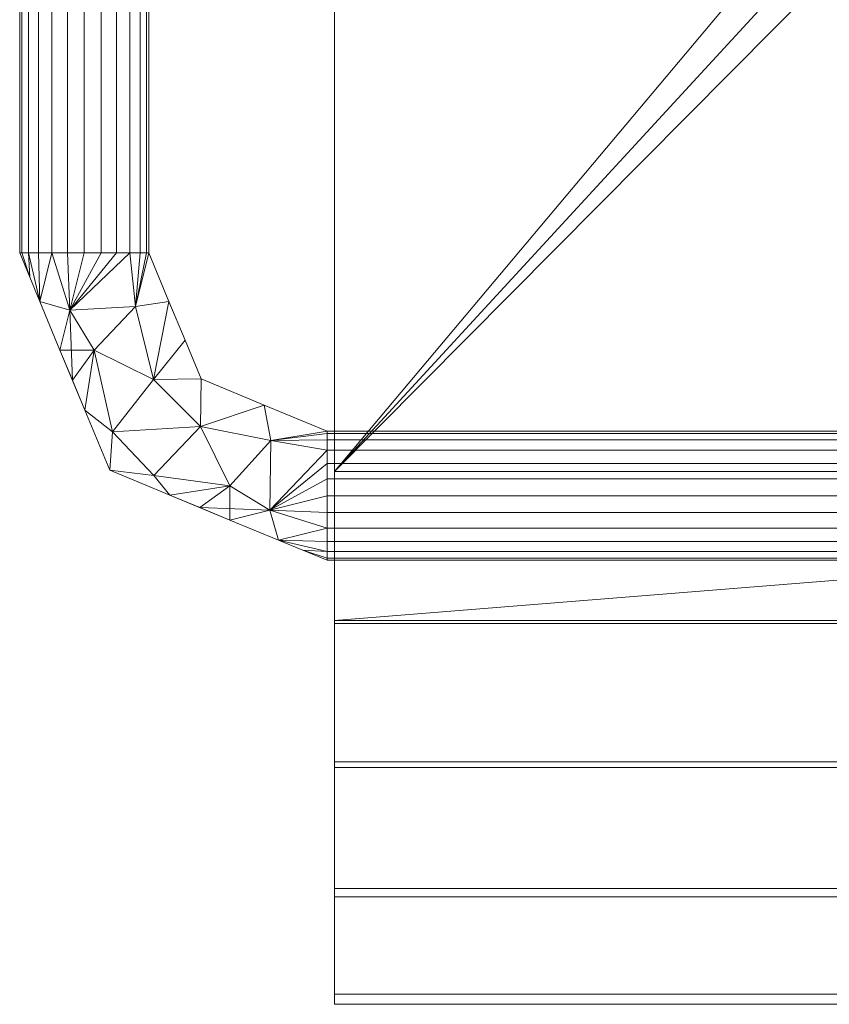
# Model space of a CAD drawing. Header units: millimetres. Extents: x -75 to 73, y -117 to 24.
# Tile 1 of 20: x -75 to -25, y -117 to -56. Entities that reach past the tile are written whole.
import ezdxf

# ---------------------------------------------------------------- set-up
doc = ezdxf.new("R2010")
doc.units = ezdxf.units.MM
doc.layers.add('M-520-M_DRAINAGE_FW', color=2, linetype='Continuous', lineweight=30)

# ---------------------------------------------------------------- blocks, each defined once
blk = doc.blocks.new('F52801-CHADY43 - Concept Round Paper Holder AS-3399-3D View 1')
at = {"layer": 'M-520-M_DRAINAGE_FW', "lineweight": 9}
mesh = blk.add_polyface(dxfattribs=at)
corners = [(-46.684, -19.257, 65), (-54.287, -32.065, 65), (-54.94, -33.43, 65), (-55.34, -34.889, 65), (-55.475, -36.395, 65), (-55.475, -83.5, 65), (59.525, -83.5, 65), (59.525, -35.5, 65), (59.099, -32.265, 65), (57.85, -29.25, 65), (55.863, -26.661, 65), (53.275, -24.675, 65), (50.26, -23.426, 65), (47.025, -23, 65), (4.525, -23, 65), (0.642, -22.489, 65), (-2.975, -20.99, 65), (-6.082, -18.607, 65), (-8.466, -15.5, 65), (-9.964, -11.882, 65), (-10.475, -8, 65), (-10.475, 0, 65), (-44.475, 0, 65), (-44.475, -7.021, 65)]
mesh.append_faces([[corners[k] for k in face] for face in [(23, 20, 21, 22)]], dxfattribs={"vtx0": -1})
mesh.append_faces([[corners[k] for k in face] for face in [(20, 23, 19)]], dxfattribs={"vtx0": -1, "vtx1": -1})
mesh.append_faces([[corners[k] for k in face] for face in [(0, 18, 19, 23), (5, 15, 16, 4), (5, 14, 15)]], dxfattribs={"vtx0": -1, "vtx2": -1})
mesh.append_faces([[corners[k] for k in face] for face in [(4, 16, 17, 1)]], dxfattribs={"vtx0": -1, "vtx2": -1, "vtx3": -1})
mesh.append_faces([[corners[k] for k in face] for face in [(7, 10, 11, 12)]], dxfattribs={"vtx0": -1, "vtx3": -1})
mesh.append_faces([[corners[k] for k in face] for face in [(13, 14, 7, 12), (6, 7, 14, 5)]], dxfattribs={"vtx1": -1, "vtx2": -1})
mesh.append_faces([[corners[k] for k in face] for face in [(17, 18, 0, 1)]], dxfattribs={"vtx1": -1, "vtx3": -1})
mesh.append_faces([[corners[k] for k in face] for face in [(7, 8, 9, 10), (1, 2, 3, 4)]], dxfattribs={"vtx3": -1})
mesh = blk.add_polyface(dxfattribs=at)
corners = [(-46.684, -19.257, 64.2), (-44.475, -7.021, 64.2), (-44.475, -2.713, 64.2), (-10.475, -2.713, 64.2), (-10.475, -8, 64.2), (-9.964, -11.882, 64.2), (-8.466, -15.5, 64.2), (-6.082, -18.607, 64.2), (-2.975, -20.99, 64.2), (0.642, -22.489, 64.2), (4.525, -23, 64.2), (47.025, -23, 64.2), (50.26, -23.426, 64.2), (53.275, -24.675, 64.2), (55.863, -26.661, 64.2), (57.85, -29.25, 64.2), (59.099, -32.265, 64.2), (59.525, -35.5, 64.2), (59.525, -83.49, 64.2), (-55.475, -83.5, 64.2), (-55.475, -36.395, 64.2), (-55.34, -34.889, 64.2), (-54.94, -33.43, 64.2), (-54.287, -32.065, 64.2)]
mesh.append_faces([[corners[k] for k in face] for face in [(5, 1, 4)]], dxfattribs={"vtx0": -1, "vtx1": -1})
mesh.append_faces([[corners[k] for k in face] for face in [(20, 23, 7)]], dxfattribs={"vtx0": -1, "vtx1": -1, "vtx2": -1})
mesh.append_faces([[corners[k] for k in face] for face in [(0, 6, 7, 23), (10, 18, 19, 9), (8, 19, 20, 7), (10, 17, 18)]], dxfattribs={"vtx0": -1, "vtx2": -1})
mesh.append_faces([[corners[k] for k in face] for face in [(17, 10, 11, 12)]], dxfattribs={"vtx0": -1, "vtx3": -1})
mesh.append_faces([[corners[k] for k in face] for face in [(8, 9, 19), (13, 14, 17, 12)]], dxfattribs={"vtx1": -1, "vtx2": -1})
mesh.append_faces([[corners[k] for k in face] for face in [(0, 1, 5, 6)]], dxfattribs={"vtx1": -1, "vtx3": -1})
mesh.append_faces([[corners[k] for k in face] for face in [(21, 22, 23, 20)]], dxfattribs={"vtx2": -1})
mesh.append_faces([[corners[k] for k in face] for face in [(1, 2, 3, 4), (14, 15, 16, 17)]], dxfattribs={"vtx3": -1})
mesh = blk.add_polyface(dxfattribs=at)
corners = [(-74.975, -69.955, 60), (-74.839, -69.955, 61.035), (-74.439, -69.955, 62), (-73.804, -69.955, 62.828), (-72.975, -69.955, 63.464), (-72.011, -69.955, 63.864), (-70.975, -69.955, 64), (-69.94, -69.955, 63.864), (-68.975, -69.955, 63.464), (-68.147, -69.955, 62.828), (-67.511, -69.955, 62), (-67.112, -69.955, 61.035), (-66.975, -69.955, 60), (-66.975, -14.958, 60), (-67.112, -14.958, 61.035), (-67.511, -14.958, 62), (-68.147, -14.958, 62.828), (-68.975, -14.958, 63.464), (-69.94, -14.958, 63.864), (-70.975, -14.958, 64), (-72.011, -14.958, 63.864), (-72.975, -14.958, 63.464), (-73.804, -14.958, 62.828), (-74.439, -14.958, 62), (-74.839, -14.958, 61.035), (-74.975, -14.958, 60)]
mesh.append_faces([[corners[k] for k in face] for face in [(1, 24, 25, 0)]], dxfattribs={"vtx0": -1})
mesh.append_faces([[corners[k] for k in face] for face in [(11, 14, 15, 10), (9, 16, 17, 8), (10, 15, 16, 9), (8, 17, 18, 7), (19, 6, 7, 18), (5, 20, 21, 4), (4, 21, 22, 3), (2, 23, 24, 1), (3, 22, 23, 2), (20, 5, 6, 19)]], dxfattribs={"vtx0": -1, "vtx2": -1})
mesh.append_faces([[corners[k] for k in face] for face in [(12, 13, 14, 11)]], dxfattribs={"vtx2": -1})
mesh = blk.add_polyface(dxfattribs=at)
corners = [(-66.975, -69.955, 60), (-67.112, -69.955, 58.965), (-67.511, -69.955, 58), (-68.147, -69.955, 57.172), (-68.975, -69.955, 56.536), (-69.94, -69.955, 56.136), (-70.975, -69.955, 56), (-72.011, -69.955, 56.136), (-72.975, -69.955, 56.536), (-73.804, -69.955, 57.172), (-74.439, -69.955, 58), (-74.839, -69.955, 58.965), (-74.975, -69.955, 60), (-74.975, -14.958, 60), (-74.839, -14.958, 58.965), (-74.439, -14.958, 58), (-73.804, -14.958, 57.172), (-72.975, -14.958, 56.536), (-72.011, -14.958, 56.136), (-70.975, -14.958, 56), (-69.94, -14.958, 56.136), (-68.975, -14.958, 56.536), (-68.147, -14.958, 57.172), (-67.511, -14.958, 58), (-67.112, -14.958, 58.965), (-66.975, -14.958, 60)]
mesh.append_faces([[corners[k] for k in face] for face in [(1, 24, 25, 0)]], dxfattribs={"vtx0": -1})
mesh.append_faces([[corners[k] for k in face] for face in [(11, 14, 15, 10), (9, 16, 17, 8), (10, 15, 16, 9), (8, 17, 18, 7), (19, 6, 7, 18), (5, 20, 21, 4), (4, 21, 22, 3), (2, 23, 24, 1), (3, 22, 23, 2), (20, 5, 6, 19)]], dxfattribs={"vtx0": -1, "vtx2": -1})
mesh.append_faces([[corners[k] for k in face] for face in [(12, 13, 14, 11)]], dxfattribs={"vtx2": -1})
mesh = blk.add_polyface(dxfattribs=at)
corners = [(-55.475, -83.5, 65), (-55.475, -36.395, 65), (-55.475, -36.395, 64.2), (-55.475, -83.5, 64.2), (-55.475, -92.728, 63.154), (-55.475, -101.488, 60.069), (-55.475, -109.335, 55.102), (-55.475, -115.872, 48.505), (-55.475, -116.5, 49), (-55.475, -109.837, 55.726), (-55.475, -101.837, 60.789), (-55.475, -92.907, 63.934)]
mesh.append_faces([[corners[k] for k in face] for face in [(4, 11, 0, 3), (11, 4, 5, 10), (10, 5, 6, 9)]], dxfattribs={"vtx0": -1, "vtx2": -1})
mesh.append_faces([[corners[k] for k in face] for face in [(1, 2, 3, 0), (7, 8, 9, 6)]], dxfattribs={"vtx2": -1})
mesh = blk.add_polyface(dxfattribs=at)
corners = [(-55.935, -88.996, 60), (-55.935, -88.859, 61.035), (-55.935, -88.46, 62), (-55.935, -87.824, 62.828), (-55.935, -86.996, 63.464), (-55.935, -86.031, 63.864), (-55.935, -84.996, 64), (-55.935, -83.96, 63.864), (-55.935, -82.996, 63.464), (-55.935, -82.167, 62.828), (-55.935, -81.531, 62), (-55.935, -81.132, 61.035), (-55.935, -80.996, 60), (-63.742, -77.762, 60), (-66.975, -69.955, 60), (-67.112, -69.955, 61.035), (-67.511, -69.955, 62), (-68.147, -69.955, 62.828), (-68.975, -69.955, 63.464), (-69.94, -69.955, 63.864), (-70.975, -69.955, 64), (-72.011, -69.955, 63.864), (-72.975, -69.955, 63.464), (-73.804, -69.955, 62.828), (-74.439, -69.955, 62), (-74.839, -69.955, 61.035), (-74.975, -69.955, 60), (-69.399, -83.419, 60), (-72.483, -75.974, 60), (-61.953, -86.503, 60), (-73.729, -72.964, 60), (-58.944, -87.749, 60), (-74.352, -71.46, 60), (-57.44, -88.372, 60), (-61.96, -84.385, 63.955), (-65.729, -72.964, 60), (-70.364, -75.98, 63.955), (-59.838, -79.379, 60), (-59.49, -85.894, 63.786), (-71.874, -73.51, 63.786), (-63.768, -80.712, 63.605), (-66.692, -77.791, 63.606), (-65.676, -84.961, 60), (-70.941, -79.696, 60), (-66.675, -83.746, 63.17), (-69.225, -81.037, 63.298), (-63.815, -85.732, 60), (-67.799, -73.269, 62.931), (-59.43, -81.566, 62.739), (-64.735, -75.363, 60)]
mesh.append_faces([[corners[k] for k in face] for face in [(12, 48, 11), (2, 33, 1), (4, 31, 3), (5, 38, 4), (16, 47, 15), (28, 39, 30), (21, 39, 20), (15, 47, 14)]], dxfattribs={"vtx0": -1, "vtx1": -1})
mesh.append_faces([[corners[k] for k in face] for face in [(35, 47, 41), (9, 48, 38), (34, 48, 40), (45, 40, 41), (43, 45, 36), (31, 4, 38), (28, 36, 39), (44, 40, 45), (17, 39, 47), (44, 42, 34), (36, 47, 39), (22, 30, 39), (44, 34, 40), (41, 40, 13), (45, 27, 44), (46, 38, 34), (36, 45, 41), (41, 47, 36), (40, 48, 37), (34, 38, 48)]], dxfattribs={"vtx0": -1, "vtx1": -1, "vtx2": -1})
mesh.append_faces([[corners[k] for k in face] for face in [(31, 2, 3), (38, 6, 7), (34, 42, 46), (48, 10, 11), (38, 5, 6), (38, 29, 31), (44, 27, 42), (48, 9, 10), (47, 35, 14), (48, 12, 37), (40, 37, 13), (32, 24, 25), (36, 28, 43), (41, 49, 35), (30, 23, 24), (39, 21, 22), (41, 13, 49)]], dxfattribs={"vtx0": -1, "vtx2": -1})
mesh.append_faces([[corners[k] for k in face] for face in [(46, 29, 38), (8, 9, 38), (31, 33, 2), (7, 8, 38), (16, 17, 47), (18, 19, 39), (32, 30, 24), (19, 20, 39), (17, 18, 39), (22, 23, 30), (43, 27, 45)]], dxfattribs={"vtx1": -1, "vtx2": -1})
mesh.append_faces([[corners[k] for k in face] for face in [(33, 0, 1), (25, 26, 32)]], dxfattribs={"vtx2": -1})
mesh = blk.add_polyface(dxfattribs=at)
corners = [(-55.935, -80.996, 60), (-55.935, -81.132, 58.965), (-55.935, -81.531, 58), (-55.935, -82.167, 57.172), (-55.935, -82.996, 56.536), (-55.935, -83.96, 56.136), (-55.935, -84.996, 56), (-55.935, -86.031, 56.136), (-55.935, -86.996, 56.536), (-55.935, -87.824, 57.172), (-55.935, -88.46, 58), (-55.935, -88.859, 58.965), (-55.935, -88.996, 60), (-69.399, -83.419, 60), (-74.975, -69.955, 60), (-74.839, -69.955, 58.965), (-74.439, -69.955, 58), (-73.804, -69.955, 57.172), (-72.975, -69.955, 56.536), (-72.011, -69.955, 56.136), (-70.975, -69.955, 56), (-69.94, -69.955, 56.136), (-68.975, -69.955, 56.536), (-68.147, -69.955, 57.172), (-67.511, -69.955, 58), (-67.112, -69.955, 58.965), (-66.975, -69.955, 60), (-63.742, -77.762, 60), (-61.953, -86.503, 60), (-72.483, -75.974, 60), (-58.944, -87.749, 60), (-73.729, -72.964, 60), (-57.44, -88.372, 60), (-74.352, -71.46, 60), (-61.96, -84.385, 56.045), (-65.729, -72.964, 60), (-70.364, -75.98, 56.045), (-59.838, -79.379, 60), (-59.49, -85.894, 56.214), (-71.874, -73.51, 56.214), (-63.768, -80.712, 56.395), (-66.692, -77.791, 56.394), (-65.676, -84.961, 60), (-70.941, -79.696, 60), (-66.675, -83.746, 56.83), (-69.225, -81.037, 56.702), (-71.712, -77.835, 60), (-67.799, -73.269, 57.069), (-59.43, -81.566, 57.261), (-64.735, -75.363, 60)]
mesh.append_faces([[corners[k] for k in face] for face in [(9, 30, 8), (1, 48, 0), (11, 32, 10), (28, 38, 30), (24, 47, 23), (20, 39, 19), (19, 39, 18), (21, 39, 20), (37, 40, 27), (16, 33, 15), (7, 38, 6), (2, 48, 1)]], dxfattribs={"vtx0": -1, "vtx1": -1})
mesh.append_faces([[corners[k] for k in face] for face in [(45, 36, 41), (30, 38, 8), (48, 38, 34), (34, 42, 44), (38, 48, 3), (40, 44, 45), (37, 48, 40), (39, 31, 18), (28, 34, 38), (44, 13, 45), (40, 45, 41), (41, 36, 47), (34, 44, 40), (41, 27, 40), (39, 23, 47), (46, 39, 36), (45, 43, 36), (36, 39, 47), (40, 48, 34), (35, 41, 47)]], dxfattribs={"vtx0": -1, "vtx1": -1, "vtx2": -1})
mesh.append_faces([[corners[k] for k in face] for face in [(30, 9, 10), (44, 42, 13), (36, 43, 46), (34, 28, 42), (38, 4, 5), (38, 3, 4), (38, 5, 6), (39, 21, 22), (31, 17, 18), (39, 29, 31), (31, 16, 17), (47, 24, 25), (41, 35, 49), (39, 22, 23), (47, 25, 26)]], dxfattribs={"vtx0": -1, "vtx2": -1})
mesh.append_faces([[corners[k] for k in face] for face in [(7, 8, 38), (46, 29, 39), (2, 3, 48), (37, 0, 48), (32, 30, 10), (13, 43, 45), (31, 33, 16), (26, 35, 47), (49, 27, 41)]], dxfattribs={"vtx1": -1, "vtx2": -1})
mesh.append_faces([[corners[k] for k in face] for face in [(11, 12, 32), (33, 14, 15)]], dxfattribs={"vtx2": -1})
mesh = blk.add_polyface(dxfattribs=at)
corners = [(56.029, -88.996, 60), (56.029, -88.859, 61.035), (56.029, -88.46, 62), (56.029, -87.824, 62.828), (56.029, -86.996, 63.464), (56.029, -86.031, 63.864), (56.029, -84.996, 64), (56.029, -83.96, 63.864), (56.029, -82.996, 63.464), (56.029, -82.167, 62.828), (56.029, -81.531, 62), (56.029, -81.132, 61.035), (56.029, -80.996, 60), (-55.935, -80.996, 60), (-55.935, -81.132, 61.035), (-55.935, -81.531, 62), (-55.935, -82.167, 62.828), (-55.935, -82.996, 63.464), (-55.935, -83.96, 63.864), (-55.935, -84.996, 64), (-55.935, -86.031, 63.864), (-55.935, -86.996, 63.464), (-55.935, -87.824, 62.828), (-55.935, -88.46, 62), (-55.935, -88.859, 61.035), (-55.935, -88.996, 60)]
mesh.append_faces([[corners[k] for k in face] for face in [(11, 14, 15, 10), (9, 16, 17, 8), (10, 15, 16, 9), (5, 20, 21, 4), (20, 5, 6, 19)]], dxfattribs={"vtx0": -1, "vtx2": -1})
mesh.append_faces([[corners[k] for k in face] for face in [(17, 18, 7, 8), (6, 7, 18, 19), (21, 22, 3, 4), (23, 24, 1, 2), (22, 23, 2, 3)]], dxfattribs={"vtx1": -1, "vtx3": -1})
mesh.append_faces([[corners[k] for k in face] for face in [(12, 13, 14, 11)]], dxfattribs={"vtx2": -1})
mesh.append_faces([[corners[k] for k in face] for face in [(24, 25, 0, 1)]], dxfattribs={"vtx3": -1})
mesh = blk.add_polyface(dxfattribs=at)
corners = [(56.029, -80.996, 60), (56.029, -81.132, 58.965), (56.029, -81.531, 58), (56.029, -82.167, 57.172), (56.029, -82.996, 56.536), (56.029, -83.96, 56.136), (56.029, -84.996, 56), (56.029, -86.031, 56.136), (56.029, -86.996, 56.536), (56.029, -87.824, 57.172), (56.029, -88.46, 58), (56.029, -88.859, 58.965), (56.029, -88.996, 60), (-55.935, -88.996, 60), (-55.935, -88.859, 58.965), (-55.935, -88.46, 58), (-55.935, -87.824, 57.172), (-55.935, -86.996, 56.536), (-55.935, -86.031, 56.136), (-55.935, -84.996, 56), (-55.935, -83.96, 56.136), (-55.935, -82.996, 56.536), (-55.935, -82.167, 57.172), (-55.935, -81.531, 58), (-55.935, -81.132, 58.965), (-55.935, -80.996, 60)]
mesh.append_faces([[corners[k] for k in face] for face in [(11, 14, 15, 10), (10, 15, 16, 9), (19, 6, 7, 18), (20, 5, 6, 19)]], dxfattribs={"vtx0": -1, "vtx2": -1})
mesh.append_faces([[corners[k] for k in face] for face in [(17, 18, 7, 8), (16, 17, 8, 9), (21, 22, 3, 4), (20, 21, 4, 5), (23, 24, 1, 2), (22, 23, 2, 3)]], dxfattribs={"vtx1": -1, "vtx3": -1})
mesh.append_faces([[corners[k] for k in face] for face in [(12, 13, 14, 11)]], dxfattribs={"vtx2": -1})
mesh.append_faces([[corners[k] for k in face] for face in [(24, 25, 0, 1)]], dxfattribs={"vtx3": -1})
mesh = blk.add_polyface(dxfattribs=at)
corners = [(59.525, -83.5, 64.2), (59.525, -92.728, 63.154), (59.525, -101.488, 60.069), (59.525, -109.335, 55.102), (59.525, -115.872, 48.505), (-55.475, -115.872, 48.505), (-55.475, -109.335, 55.102), (-55.475, -101.488, 60.069), (-55.475, -92.728, 63.154), (-55.475, -83.49, 64.2)]
mesh.append_faces([[corners[k] for k in face] for face in [(6, 3, 4, 5)]], dxfattribs={"vtx0": -1})
mesh.append_faces([[corners[k] for k in face] for face in [(3, 6, 7, 2), (8, 0, 1), (8, 1, 2, 7)]], dxfattribs={"vtx0": -1, "vtx2": -1})
mesh.append_faces([[corners[k] for k in face] for face in [(9, 0, 8)]], dxfattribs={"vtx1": -1})
mesh = blk.add_polyface(dxfattribs=at)
corners = [(59.525, -116.5, 49), (59.525, -109.837, 55.726), (59.525, -101.837, 60.789), (59.525, -92.907, 63.934), (59.525, -83.5, 65), (-55.475, -83.5, 65), (-55.475, -92.907, 63.934), (-55.475, -101.837, 60.789), (-55.475, -109.837, 55.726), (-55.475, -116.5, 49)]
mesh.append_faces([[corners[k] for k in face] for face in [(1, 8, 9, 0)]], dxfattribs={"vtx0": -1})
mesh.append_faces([[corners[k] for k in face] for face in [(3, 6, 7, 2), (8, 1, 2, 7)]], dxfattribs={"vtx0": -1, "vtx2": -1})
mesh.append_faces([[corners[k] for k in face] for face in [(4, 5, 6, 3)]], dxfattribs={"vtx2": -1})
mesh = blk.add_polyface(dxfattribs=at)
corners = [(59.525, -115.872, 48.505), (59.525, -116.5, 49), (-55.475, -116.5, 49), (-55.475, -115.872, 48.505)]
mesh.append_faces([[corners[k] for k in face] for face in [(0, 1, 2, 3)]])

msp = doc.modelspace()

# ---------------------------------------------------------------- block references
at = {"layer": 'M-520-M_DRAINAGE_FW', "lineweight": 9}
msp.add_blockref('F52801-CHADY43 - Concept Round Paper Holder AS-3399-3D View 1', (0, 0), dxfattribs=at)

doc.saveas('drawing.dxf')
